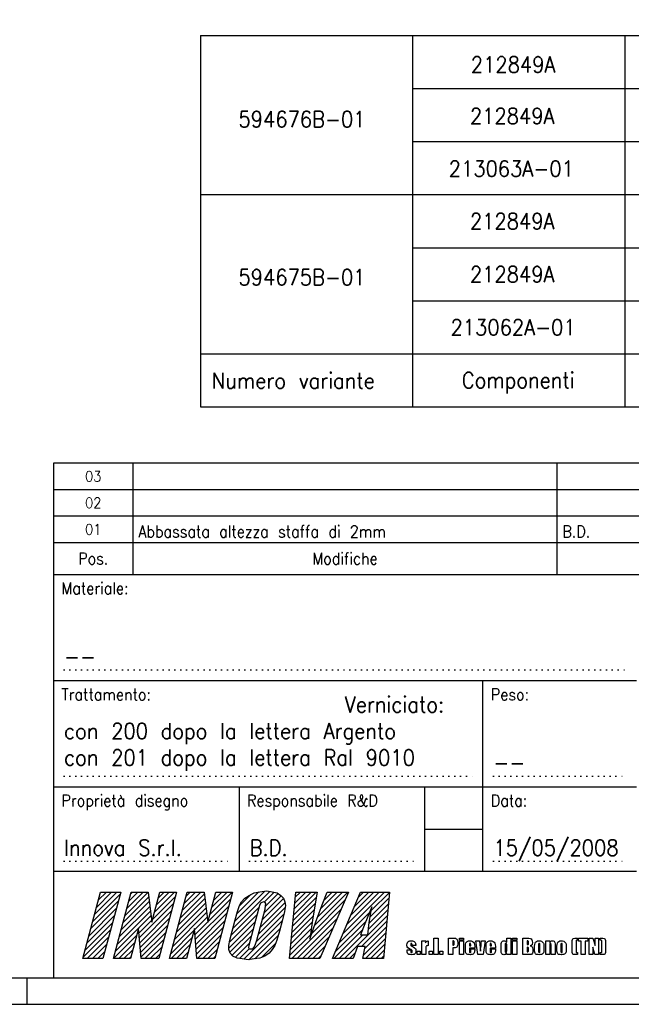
# Model space of a CAD drawing. Header units: inches. Extents: x -4442 to -4022, y 3196 to 3493.
# Tile 3 of 5: x -4234 to -4118, y 3196 to 3382. Entities that reach past the tile are written whole.
import ezdxf

# ---------------------------------------------------------------- set-up
doc = ezdxf.new("R2010")
doc.units = ezdxf.units.IN
doc.linetypes.add('DOTTED', pattern=[1, 0, -1])
doc.layers.get('0').update_dxf_attribs({"linetype": 'CONTINUOUS'})
doc.layers.add('1', color=7, linetype='CONTINUOUS')
doc.styles.add('CONVERTER_11', font='txt.shx', dxfattribs={"width": 0.9})
pattern_1 = [(45, (0, 0), (-0.49497475, 0.49497475), [])]

# ---------------------------------------------------------------- blocks, each defined once
blk = doc.blocks.new('*D29')
at = {"layer": '1', "color": 2, "linetype": 'Continuous'}
for p, q in [((-8487.9, 6744.18), (-8487.9, 6782.3)), ((-8487.52, 6731.4), (-8487.52, 6782.3)), ((-8501.9, 6778.3), (-8487.9, 6778.3)), ((-8487.9, 6778.3), (-8487.52, 6778.3)), ((-8487.52, 6778.3), (-8465.49, 6778.3))]:
    blk.add_line(p, q, dxfattribs=at)
at = {"layer": '1', "color": 2}
for points in [[(-8494.9, 6777.38), (-8494.9, 6779.22), (-8487.9, 6778.3)], [(-8480.52, 6779.22), (-8480.52, 6777.38), (-8487.52, 6778.3)]]:
    blk.add_solid(points, dxfattribs=at)
at = {"layer": '1', "color": 7, "insert": (-8478.26, 6782.3), "char_height": 7, "attachment_point": 7, "rotation": 0.0001, "style": 'CONVERTER_11'}
blk.add_mtext('0.4', dxfattribs=at)
blk = doc.blocks.new('SUPERIORE1', base_point=(-8536.953, 6647.705))
at = {"layer": '1'}
blk.add_blockref('*D29', (0, 0), dxfattribs=at)
blk = doc.blocks.new('TABELLA', base_point=(-4119.56, 3333.62))
at = {"layer": '1', "color": 7, "linetype": 'Continuous'}
for p, q in [((-4199.56, 3378.62), (-4199.56, 3368.62)), ((-4199.56, 3378.62), (-4159.56, 3378.62)), ((-4159.56, 3378.62), (-4119.56, 3378.62)), ((-4159.56, 3378.62), (-4159.56, 3368.62)), ((-4119.56, 3378.62), (-4079.56, 3378.62)), ((-4119.56, 3378.62), (-4119.56, 3308.62)), ((-4199.56, 3368.62), (-4199.56, 3358.62)), ((-4159.56, 3368.62), (-4159.56, 3348.62)), ((-4159.56, 3368.62), (-4079.56, 3368.62)), ((-4199.56, 3358.62), (-4199.56, 3348.62)), ((-4159.56, 3358.62), (-4119.56, 3358.62)), ((-4159.56, 3358.62), (-4119.56, 3358.62)), ((-4119.56, 3358.62), (-4079.56, 3358.62)), ((-4119.56, 3358.62), (-4079.56, 3358.62)), ((-4199.56, 3348.62), (-4199.56, 3338.62)), ((-4199.56, 3348.62), (-4039.56, 3348.62)), ((-4159.56, 3348.62), (-4159.56, 3338.62)), ((-4199.56, 3338.62), (-4199.56, 3328.62)), ((-4159.56, 3338.62), (-4119.56, 3338.62)), ((-4159.56, 3338.62), (-4159.56, 3308.62)), ((-4119.56, 3338.62), (-4079.56, 3338.62)), ((-4199.56, 3328.62), (-4199.56, 3318.62)), ((-4159.56, 3328.62), (-4159.56, 3308.62)), ((-4159.56, 3328.62), (-4079.56, 3328.62)), ((-4199.56, 3318.62), (-4199.56, 3308.62)), ((-4199.56, 3318.62), (-4039.56, 3318.62)), ((-4199.56, 3308.62), (-4159.56, 3308.62)), ((-4159.56, 3308.62), (-4119.56, 3308.62)), ((-4119.56, 3308.62), (-4079.56, 3308.62))]:
    blk.add_line(p, q, dxfattribs=at)
at = {"layer": '1', "color": 1, "style": 'CONVERTER_11', "width": 0.9}
for s, p in [('212849A', (-4148.58, 3371.64)), ('594676B-01', (-4192.41, 3361.34)), ('212849A', (-4148.75, 3361.95)), ('213063A-01', (-4152.75, 3352.02)), ('212849A', (-4148.75, 3342.12)), ('594675B-01', (-4192.41, 3331.56)), ('212849A', (-4148.75, 3332.12)), ('213062A-01', (-4152.41, 3322.12)), ('Numero variante', (-4197.45, 3312.06)), ('Componenti', (-4150.28, 3312.15))]:
    blk.add_text(s, height=3, dxfattribs=at).set_placement(p)
blk = doc.blocks.new('CARTIGLIO_A3', base_point=(-2221.15, 1746.52))
at = {"layer": '1', "linetype": 'Continuous'}
h = blk.add_hatch(dxfattribs=at)
h.set_pattern_fill('_USER', color=1, scale=0.7, angle=45, pattern_type=0)
h.set_pattern_definition(pattern_1)
h.paths.add_polyline_path([(-4214.64, 3217.18), (-4217.99, 3204.66), (-4221.81, 3204.66), (-4218.46, 3217.18)])
h = blk.add_hatch(dxfattribs=at)
h.set_pattern_fill('_USER', color=1, scale=0.7, angle=45, pattern_type=0)
h.set_pattern_definition(pattern_1)
h.paths.add_polyline_path([(-4209.45, 3217.18), (-4208.78, 3211.54), (-4207.27, 3217.18), (-4204.08, 3217.18), (-4207.44, 3204.66), (-4210.8, 3204.66), (-4211.29, 3210.3), (-4212.8, 3204.66), (-4215.99, 3204.66), (-4212.63, 3217.18)])
h = blk.add_hatch(dxfattribs=at)
h.set_pattern_fill('_USER', color=1, scale=0.7, angle=45, pattern_type=0)
h.set_pattern_definition(pattern_1)
h.paths.add_polyline_path([(-4198.89, 3217.18), (-4198.22, 3211.54), (-4196.71, 3217.18), (-4193.53, 3217.18), (-4196.88, 3204.66), (-4200.25, 3204.66), (-4200.74, 3210.3), (-4202.25, 3204.66), (-4205.43, 3204.66), (-4202.08, 3217.18)])
h = blk.add_hatch(dxfattribs=at)
h.set_pattern_fill('_USER', color=1, scale=0.7, angle=45, pattern_type=0)
h.set_pattern_definition(pattern_1)
h.paths.add_polyline_path([(-4192.59, 3213.55), (-4192.21, 3214.63), (-4191.84, 3215.33), (-4191.2, 3216.02), (-4190.42, 3216.56), (-4189.47, 3217.03), (-4188.41, 3217.26), (-4187.09, 3217.41), (-4186.04, 3217.26), (-4185.1, 3217.03), (-4184.41, 3216.56), (-4183.92, 3216.02), (-4183.65, 3215.33), (-4183.56, 3214.63), (-4183.76, 3213.55), (-4184.11, 3211.93), (-4184.66, 3209.84), (-4185.21, 3208.14), (-4185.57, 3207.13), (-4186.05, 3206.36), (-4186.6, 3205.66), (-4187.47, 3205.12), (-4188.4, 3204.74), (-4189.44, 3204.58), (-4190.57, 3204.43), (-4191.71, 3204.58), (-4192.67, 3204.74), (-4193.48, 3205.12), (-4193.97, 3205.66), (-4194.24, 3206.36), (-4194.22, 3207.13), (-4194.04, 3208.14), (-4193.58, 3209.84), (-4193.02, 3211.93)])
h.paths.add_polyline_path([(-4187.39, 3213.94), (-4187.29, 3214.63), (-4187.28, 3215.02), (-4187.4, 3215.25), (-4187.65, 3215.33), (-4188.04, 3215.25), (-4188.26, 3215.09), (-4188.48, 3214.63), (-4188.66, 3213.94), (-4190.24, 3208.06), (-4190.48, 3207.13), (-4190.5, 3206.75), (-4190.47, 3206.52), (-4190.1, 3206.52), (-4189.74, 3206.52), (-4189.5, 3206.75), (-4189.28, 3207.21), (-4188.94, 3208.14)], flags=16)
h = blk.add_hatch(dxfattribs=at)
h.set_pattern_fill('_USER', color=1, scale=0.7, angle=45, pattern_type=0)
h.set_pattern_definition(pattern_1)
h.paths.add_polyline_path([(-4177.6, 3217.18), (-4178.36, 3212.31), (-4178.98, 3208.29), (-4177.78, 3211.77), (-4176.61, 3214.79), (-4175.69, 3217.18), (-4171.69, 3217.18), (-4177.04, 3204.66), (-4182.78, 3204.66), (-4181.6, 3217.18)])
h = blk.add_hatch(dxfattribs=at)
h.set_pattern_fill('_USER', color=1, scale=0.7, angle=45, pattern_type=0)
h.set_pattern_definition(pattern_1)
h.paths.add_polyline_path([(-4169.41, 3217.18), (-4163.95, 3217.18), (-4165.03, 3204.66), (-4168.94, 3204.66), (-4168.53, 3206.9), (-4169.98, 3206.9), (-4170.76, 3204.66), (-4174.68, 3204.66)])
h.paths.add_polyline_path([(-4168.02, 3209.14), (-4167.76, 3211.46), (-4167.25, 3214.4), (-4168.55, 3211.23), (-4169.38, 3209.14)], flags=16)
at = {"layer": '1', "color": 7, "linetype": 'Continuous'}
for p, q in [((-4227.31, 3298.04), (-4227.31, 3201.04)), ((-4027.31, 3298.04), (-4227.31, 3298.04)), ((-4227.31, 3277.04), (-4027.31, 3277.04)), ((-4227.31, 3257.04), (-4117.31, 3257.04)), ((-4146.31, 3231.04), (-4146.31, 3257.04)), ((-4227.31, 3237.04), (-4117.31, 3237.04)), ((-4192.31, 3237.04), (-4192.31, 3221.04)), ((-4157.31, 3237.04), (-4157.31, 3231.04)), ((-4157.31, 3231.04), (-4157.31, 3221.04)), ((-4146.31, 3221.04), (-4146.31, 3231.04)), ((-4157.31, 3229.04), (-4146.31, 3229.04)), ((-4117.31, 3221.04), (-4227.31, 3221.04)), ((-4437.31, 3201.04), (-4232.31, 3201.04)), ((-4232.31, 3201.04), (-4227.31, 3201.04)), ((-4227.31, 3201.04), (-4027.31, 3201.04))]:
    blk.add_line(p, q, dxfattribs=at)
at = {"layer": '1', "color": 1, "linetype": 'Continuous'}
for p, q in [((-4212.31, 3277.04), (-4212.31, 3298.04)), ((-4132.31, 3277.04), (-4132.31, 3298.04)), ((-4227.31, 3293.04), (-4027.31, 3293.04)), ((-4027.31, 3288.04), (-4227.31, 3288.04)), ((-4227.31, 3283.04), (-4027.31, 3283.04)), ((-4221.81, 3204.66), (-4218.46, 3217.18)), ((-4218.46, 3217.18), (-4214.64, 3217.18)), ((-4214.64, 3217.18), (-4217.99, 3204.66)), ((-4215.99, 3204.66), (-4212.63, 3217.18)), ((-4212.63, 3217.18), (-4209.45, 3217.18)), ((-4209.45, 3217.18), (-4208.78, 3211.54)), ((-4208.78, 3211.54), (-4207.27, 3217.18)), ((-4204.08, 3217.18), (-4207.44, 3204.66)), ((-4207.27, 3217.18), (-4204.08, 3217.18)), ((-4205.43, 3204.66), (-4202.08, 3217.18)), ((-4202.08, 3217.18), (-4198.89, 3217.18)), ((-4198.89, 3217.18), (-4198.22, 3211.54)), ((-4198.22, 3211.54), (-4196.71, 3217.18)), ((-4193.53, 3217.18), (-4196.88, 3204.66)), ((-4196.71, 3217.18), (-4193.53, 3217.18)), ((-4191.84, 3215.33), (-4191.2, 3216.02)), ((-4191.2, 3216.02), (-4190.42, 3216.56)), ((-4190.42, 3216.56), (-4189.47, 3217.03)), ((-4189.47, 3217.03), (-4188.41, 3217.26)), ((-4188.41, 3217.26), (-4187.09, 3217.41)), ((-4187.09, 3217.41), (-4186.04, 3217.26)), ((-4186.04, 3217.26), (-4185.1, 3217.03)), ((-4185.1, 3217.03), (-4184.41, 3216.56)), ((-4184.41, 3216.56), (-4183.92, 3216.02)), ((-4183.92, 3216.02), (-4183.65, 3215.33)), ((-4182.78, 3204.66), (-4181.6, 3217.18)), ((-4181.6, 3217.18), (-4177.6, 3217.18)), ((-4177.6, 3217.18), (-4178.36, 3212.31)), ((-4171.69, 3217.18), (-4177.04, 3204.66)), ((-4176.61, 3214.79), (-4175.69, 3217.18)), ((-4175.69, 3217.18), (-4171.69, 3217.18)), ((-4174.68, 3204.66), (-4169.41, 3217.18)), ((-4169.41, 3217.18), (-4163.95, 3217.18)), ((-4163.95, 3217.18), (-4165.03, 3204.66)), ((-4192.59, 3213.55), (-4192.21, 3214.63)), ((-4192.21, 3214.63), (-4191.84, 3215.33)), ((-4188.66, 3213.94), (-4190.24, 3208.06)), ((-4188.94, 3208.14), (-4187.39, 3213.94)), ((-4188.48, 3214.63), (-4188.66, 3213.94)), ((-4188.26, 3215.09), (-4188.48, 3214.63)), ((-4188.04, 3215.25), (-4188.26, 3215.09)), ((-4187.65, 3215.33), (-4188.04, 3215.25)), ((-4187.4, 3215.25), (-4187.65, 3215.33)), ((-4187.28, 3215.02), (-4187.4, 3215.25)), ((-4187.39, 3213.94), (-4187.29, 3214.63)), ((-4187.29, 3214.63), (-4187.28, 3215.02)), ((-4183.56, 3214.63), (-4183.76, 3213.55)), ((-4183.65, 3215.33), (-4183.56, 3214.63)), ((-4177.78, 3211.77), (-4176.61, 3214.79)), ((-4167.25, 3214.4), (-4168.55, 3211.23)), ((-4167.76, 3211.46), (-4167.25, 3214.4)), ((-4193.02, 3211.93), (-4192.59, 3213.55)), ((-4183.76, 3213.55), (-4184.11, 3211.93)), ((-4178.36, 3212.31), (-4178.98, 3208.29)), ((-4211.29, 3210.3), (-4212.8, 3204.66)), ((-4210.8, 3204.66), (-4211.29, 3210.3)), ((-4200.74, 3210.3), (-4202.25, 3204.66)), ((-4200.25, 3204.66), (-4200.74, 3210.3)), ((-4193.58, 3209.84), (-4193.02, 3211.93)), ((-4184.11, 3211.93), (-4184.66, 3209.84)), ((-4178.98, 3208.29), (-4177.78, 3211.77)), ((-4168.55, 3211.23), (-4169.38, 3209.14)), ((-4168.02, 3209.14), (-4167.76, 3211.46)), ((-4194.04, 3208.14), (-4193.58, 3209.84)), ((-4184.66, 3209.84), (-4185.21, 3208.14)), ((-4169.38, 3209.14), (-4168.02, 3209.14)), ((-4155.54, 3205.4), (-4155.54, 3208.53)), ((-4155.54, 3208.53), (-4154.75, 3208.53)), ((-4154.75, 3208.53), (-4154.75, 3205.4)), ((-4152.78, 3208.53), (-4151.98, 3208.53)), ((-4152.78, 3205.4), (-4152.78, 3208.53)), ((-4151.98, 3208.53), (-4151.7, 3208.51)), ((-4151.7, 3208.51), (-4151.49, 3208.47)), ((-4151.49, 3208.47), (-4151.34, 3208.39)), ((-4151.34, 3208.39), (-4151.22, 3208.31)), ((-4151.22, 3208.31), (-4151.15, 3208.2)), ((-4150.75, 3208.12), (-4150.75, 3208.53)), ((-4150.75, 3208.53), (-4149.95, 3208.53)), ((-4149.95, 3208.53), (-4149.95, 3208.12)), ((-4141.82, 3207.77), (-4141.82, 3208.53)), ((-4141.82, 3208.53), (-4141.06, 3208.53)), ((-4141.06, 3208.53), (-4141.06, 3205.4)), ((-4140.7, 3208.12), (-4140.7, 3208.53)), ((-4140.7, 3208.53), (-4139.9, 3208.53)), ((-4139.9, 3208.53), (-4139.9, 3208.12)), ((-4138.75, 3208.53), (-4137.95, 3208.53)), ((-4138.75, 3205.4), (-4138.75, 3208.53)), ((-4137.95, 3208.53), (-4137.65, 3208.51)), ((-4137.65, 3208.51), (-4137.4, 3208.45)), ((-4137.4, 3208.45), (-4137.23, 3208.35)), ((-4137.23, 3208.35), (-4137.08, 3208.2)), ((-4129.4, 3208.26), (-4129.33, 3208.37)), ((-4129.33, 3208.37), (-4129.19, 3208.45)), ((-4129.19, 3208.45), (-4128.99, 3208.51)), ((-4128.99, 3208.51), (-4128.68, 3208.53)), ((-4128.68, 3208.53), (-4128.44, 3208.53)), ((-4128.44, 3208.53), (-4128.44, 3208.12)), ((-4128.26, 3207.91), (-4128.26, 3208.53)), ((-4128.26, 3208.53), (-4126.5, 3208.53)), ((-4126.5, 3208.53), (-4126.5, 3207.91)), ((-4126.26, 3205.4), (-4126.26, 3208.53)), ((-4126.26, 3208.53), (-4125.59, 3208.53)), ((-4125.59, 3208.53), (-4125.14, 3207.12)), ((-4125.14, 3207.12), (-4125.14, 3208.53)), ((-4125.14, 3208.53), (-4124.47, 3208.53)), ((-4124.47, 3208.53), (-4124.47, 3205.4)), ((-4124.17, 3208.53), (-4123.94, 3208.53)), ((-4124.17, 3208.12), (-4124.17, 3208.53)), ((-4123.94, 3208.53), (-4123.66, 3208.51)), ((-4123.66, 3208.51), (-4123.45, 3208.45)), ((-4123.45, 3208.45), (-4123.32, 3208.37)), ((-4123.32, 3208.37), (-4123.22, 3208.26)), ((-4194.24, 3206.36), (-4194.22, 3207.13)), ((-4194.22, 3207.13), (-4194.04, 3208.14)), ((-4190.48, 3207.13), (-4190.5, 3206.75)), ((-4190.5, 3206.75), (-4190.47, 3206.52)), ((-4190.24, 3208.06), (-4190.48, 3207.13)), ((-4190.47, 3206.52), (-4190.1, 3206.52)), ((-4190.1, 3206.52), (-4189.74, 3206.52)), ((-4189.74, 3206.52), (-4189.5, 3206.75)), ((-4189.5, 3206.75), (-4189.28, 3207.21)), ((-4189.28, 3207.21), (-4188.94, 3208.14)), ((-4185.57, 3207.13), (-4186.05, 3206.36)), ((-4185.21, 3208.14), (-4185.57, 3207.13)), ((-4169.98, 3206.9), (-4170.76, 3204.66)), ((-4168.53, 3206.9), (-4169.98, 3206.9)), ((-4168.94, 3204.66), (-4168.53, 3206.9)), ((-4160.63, 3207.25), (-4160.61, 3207.5)), ((-4160.63, 3207.04), (-4160.63, 3207.25)), ((-4160.57, 3206.87), (-4160.63, 3207.04)), ((-4160.61, 3207.5), (-4160.55, 3207.68)), ((-4160.44, 3206.69), (-4160.57, 3206.87)), ((-4160.55, 3207.68), (-4160.45, 3207.81)), ((-4160.45, 3207.81), (-4160.28, 3207.91)), ((-4160.15, 3206.52), (-4160.44, 3206.69)), ((-4160.28, 3207.91), (-4160.08, 3207.97)), ((-4159.83, 3206.34), (-4160.15, 3206.52)), ((-4160.08, 3207.97), (-4159.83, 3208.01)), ((-4159.9, 3207.48), (-4159.92, 3207.43)), ((-4159.92, 3207.43), (-4159.92, 3207.37)), ((-4159.92, 3207.37), (-4159.92, 3207.25)), ((-4159.92, 3207.25), (-4159.92, 3207.19)), ((-4159.92, 3207.19), (-4159.9, 3207.12)), ((-4159.87, 3207.52), (-4159.9, 3207.48)), ((-4159.9, 3207.12), (-4159.83, 3207.06)), ((-4159.81, 3207.54), (-4159.87, 3207.52)), ((-4159.83, 3208.01), (-4159.6, 3207.99)), ((-4159.83, 3207.06), (-4159.7, 3206.98)), ((-4159.75, 3207.52), (-4159.81, 3207.54)), ((-4159.72, 3207.48), (-4159.75, 3207.52)), ((-4159.7, 3207.41), (-4159.72, 3207.48)), ((-4159.68, 3207.27), (-4159.7, 3207.41)), ((-4159.7, 3206.98), (-4159.49, 3206.88)), ((-4159.68, 3207.14), (-4159.68, 3207.27)), ((-4158.99, 3207.14), (-4159.68, 3207.14)), ((-4159.6, 3207.99), (-4159.41, 3207.93)), ((-4159.49, 3206.88), (-4159.22, 3206.71)), ((-4159.41, 3207.93), (-4159.26, 3207.85)), ((-4159.26, 3207.85), (-4159.15, 3207.75)), ((-4159.22, 3206.71), (-4159.05, 3206.58)), ((-4159.15, 3207.75), (-4159.07, 3207.66)), ((-4159.07, 3207.66), (-4159.03, 3207.56)), ((-4159.05, 3206.58), (-4158.98, 3206.38)), ((-4159.03, 3207.56), (-4159.01, 3207.43)), ((-4159.01, 3207.43), (-4158.99, 3207.27)), ((-4158.99, 3207.27), (-4158.99, 3207.14)), ((-4157.84, 3205.4), (-4157.84, 3207.97)), ((-4157.84, 3207.97), (-4157.1, 3207.97)), ((-4157.1, 3207.97), (-4157.12, 3207.6)), ((-4157.12, 3207.6), (-4156.93, 3207.87)), ((-4157.06, 3206.87), (-4157.08, 3206.69)), ((-4157.08, 3206.69), (-4157.08, 3206.4)), ((-4157.02, 3206.96), (-4157.06, 3206.87)), ((-4156.95, 3207.04), (-4157.02, 3206.96)), ((-4156.83, 3207.08), (-4156.95, 3207.04)), ((-4156.93, 3207.87), (-4156.63, 3208.01)), ((-4156.63, 3207.1), (-4156.83, 3207.08)), ((-4156.63, 3208.01), (-4156.63, 3207.1)), ((-4151.98, 3208.01), (-4151.98, 3207.19)), ((-4151.87, 3207.99), (-4151.98, 3208.01)), ((-4151.98, 3207.19), (-4151.96, 3207.19)), ((-4151.77, 3206.67), (-4151.98, 3206.67)), ((-4151.98, 3206.67), (-4151.98, 3205.4)), ((-4151.96, 3207.19), (-4151.92, 3207.19)), ((-4151.92, 3207.19), (-4151.83, 3207.19)), ((-4151.77, 3207.95), (-4151.87, 3207.99)), ((-4151.83, 3207.19), (-4151.77, 3207.23)), ((-4151.73, 3207.85), (-4151.77, 3207.95)), ((-4151.77, 3207.23), (-4151.73, 3207.31)), ((-4151.54, 3206.67), (-4151.77, 3206.67)), ((-4151.72, 3207.73), (-4151.73, 3207.85)), ((-4151.73, 3207.31), (-4151.72, 3207.46)), ((-4151.72, 3207.46), (-4151.72, 3207.73)), ((-4151.35, 3206.73), (-4151.54, 3206.67)), ((-4151.22, 3206.81), (-4151.35, 3206.73)), ((-4151.13, 3206.94), (-4151.22, 3206.81)), ((-4151.15, 3208.2), (-4151.09, 3208.08)), ((-4151.07, 3207.12), (-4151.13, 3206.94)), ((-4151.09, 3208.08), (-4151.07, 3207.91)), ((-4151.07, 3207.91), (-4151.05, 3207.66)), ((-4151.05, 3207.39), (-4151.07, 3207.12)), ((-4151.05, 3207.66), (-4151.05, 3207.39)), ((-4149.95, 3208.12), (-4150.75, 3208.12)), ((-4150.75, 3205.4), (-4150.75, 3207.97)), ((-4150.75, 3207.97), (-4149.95, 3207.97)), ((-4149.95, 3207.97), (-4149.95, 3205.4)), ((-4149.61, 3207.06), (-4149.59, 3207.37)), ((-4149.61, 3206.32), (-4149.61, 3207.06)), ((-4149.59, 3207.37), (-4149.54, 3207.6)), ((-4149.54, 3207.6), (-4149.42, 3207.75)), ((-4149.42, 3207.75), (-4149.25, 3207.89)), ((-4149.25, 3207.89), (-4149.04, 3207.97)), ((-4149.04, 3207.97), (-4148.78, 3208.01)), ((-4148.83, 3207.48), (-4148.85, 3207.39)), ((-4148.85, 3207.39), (-4148.85, 3207.21)), ((-4148.85, 3207.21), (-4148.85, 3207.04)), ((-4148.85, 3207.04), (-4148.61, 3207.04)), ((-4147.85, 3206.63), (-4148.85, 3206.63)), ((-4148.85, 3206.63), (-4148.85, 3206.07)), ((-4148.81, 3207.52), (-4148.83, 3207.48)), ((-4148.74, 3207.54), (-4148.81, 3207.52)), ((-4148.78, 3208.01), (-4148.49, 3207.97)), ((-4148.68, 3207.52), (-4148.74, 3207.54)), ((-4148.64, 3207.48), (-4148.68, 3207.52)), ((-4148.63, 3207.39), (-4148.64, 3207.48)), ((-4148.61, 3207.21), (-4148.63, 3207.39)), ((-4148.61, 3207.04), (-4148.61, 3207.21)), ((-4148.57, 3206.13), (-4148.57, 3206.46)), ((-4148.57, 3206.46), (-4147.85, 3206.46)), ((-4148.49, 3207.97), (-4148.25, 3207.87)), ((-4148.25, 3207.87), (-4148.06, 3207.72)), ((-4148.06, 3207.72), (-4147.94, 3207.54)), ((-4147.94, 3207.54), (-4147.89, 3207.29)), ((-4147.89, 3207.29), (-4147.85, 3206.96)), ((-4147.85, 3206.96), (-4147.85, 3206.63)), ((-4147.85, 3206.46), (-4147.85, 3206.27)), ((-4147.26, 3205.4), (-4147.64, 3207.97)), ((-4147.64, 3207.97), (-4146.96, 3207.97)), ((-4146.96, 3207.97), (-4146.75, 3206.05)), ((-4146.75, 3206.05), (-4146.73, 3206.42)), ((-4146.73, 3206.42), (-4146.65, 3207.08)), ((-4146.65, 3207.08), (-4146.63, 3207.52)), ((-4146.63, 3207.52), (-4146.6, 3207.97)), ((-4146.6, 3207.97), (-4145.9, 3207.97)), ((-4145.9, 3207.97), (-4146.26, 3205.4)), ((-4145.71, 3207.06), (-4145.69, 3207.37)), ((-4145.71, 3206.32), (-4145.71, 3207.06)), ((-4145.69, 3207.37), (-4145.63, 3207.6)), ((-4145.63, 3207.6), (-4145.52, 3207.75)), ((-4145.52, 3207.75), (-4145.35, 3207.89)), ((-4145.35, 3207.89), (-4145.14, 3207.97)), ((-4145.14, 3207.97), (-4144.87, 3208.01)), ((-4144.93, 3207.48), (-4144.95, 3207.39)), ((-4144.95, 3207.39), (-4144.95, 3207.21)), ((-4144.95, 3207.21), (-4144.95, 3207.04)), ((-4144.95, 3207.04), (-4144.7, 3207.04)), ((-4143.94, 3206.63), (-4144.95, 3206.63)), ((-4144.95, 3206.63), (-4144.95, 3206.07)), ((-4144.91, 3207.52), (-4144.93, 3207.48)), ((-4144.83, 3207.54), (-4144.91, 3207.52)), ((-4144.87, 3208.01), (-4144.59, 3207.97)), ((-4144.78, 3207.52), (-4144.83, 3207.54)), ((-4144.74, 3207.48), (-4144.78, 3207.52)), ((-4144.72, 3207.39), (-4144.74, 3207.48)), ((-4144.7, 3207.21), (-4144.72, 3207.39)), ((-4144.7, 3207.04), (-4144.7, 3207.21)), ((-4144.66, 3206.13), (-4144.66, 3206.46)), ((-4144.66, 3206.46), (-4143.94, 3206.46)), ((-4144.59, 3207.97), (-4144.34, 3207.87)), ((-4144.34, 3207.87), (-4144.15, 3207.72)), ((-4144.15, 3207.72), (-4144.04, 3207.54)), ((-4144.04, 3207.54), (-4143.98, 3207.29)), ((-4143.98, 3207.29), (-4143.94, 3206.96)), ((-4143.94, 3206.96), (-4143.94, 3206.63)), ((-4143.94, 3206.46), (-4143.94, 3206.27)), ((-4142.84, 3207.5), (-4142.81, 3207.68)), ((-4142.84, 3207.27), (-4142.84, 3207.5)), ((-4142.84, 3206.07), (-4142.84, 3207.27)), ((-4142.81, 3207.68), (-4142.75, 3207.79)), ((-4142.75, 3207.79), (-4142.63, 3207.91)), ((-4142.63, 3207.91), (-4142.5, 3207.97)), ((-4142.5, 3207.97), (-4142.31, 3208.01)), ((-4142.31, 3208.01), (-4142.2, 3207.99)), ((-4142.2, 3207.99), (-4142.07, 3207.95)), ((-4142.07, 3207.48), (-4142.08, 3207.41)), ((-4142.08, 3207.41), (-4142.08, 3207.29)), ((-4142.08, 3207.29), (-4142.08, 3206.05)), ((-4142.07, 3207.95), (-4141.95, 3207.87)), ((-4142.05, 3207.52), (-4142.07, 3207.48)), ((-4141.97, 3207.54), (-4142.05, 3207.52)), ((-4141.9, 3207.52), (-4141.97, 3207.54)), ((-4141.95, 3207.87), (-4141.82, 3207.77)), ((-4141.86, 3207.48), (-4141.9, 3207.52)), ((-4141.84, 3207.41), (-4141.86, 3207.48)), ((-4141.82, 3207.29), (-4141.84, 3207.41)), ((-4141.82, 3206.13), (-4141.82, 3207.29)), ((-4139.9, 3208.12), (-4140.7, 3208.12)), ((-4140.7, 3205.4), (-4140.7, 3207.97)), ((-4140.7, 3207.97), (-4139.9, 3207.97)), ((-4139.9, 3207.97), (-4139.9, 3205.4)), ((-4137.95, 3208.01), (-4137.95, 3207.29)), ((-4137.86, 3207.99), (-4137.95, 3208.01)), ((-4137.95, 3207.29), (-4137.91, 3207.29)), ((-4137.95, 3206.81), (-4137.95, 3205.92)), ((-4137.82, 3206.77), (-4137.95, 3206.81)), ((-4137.91, 3207.29), (-4137.88, 3207.29)), ((-4137.88, 3207.29), (-4137.78, 3207.29)), ((-4137.8, 3207.97), (-4137.86, 3207.99)), ((-4137.74, 3206.75), (-4137.82, 3206.77)), ((-4137.76, 3207.95), (-4137.8, 3207.97)), ((-4137.78, 3207.29), (-4137.72, 3207.35)), ((-4137.72, 3207.89), (-4137.76, 3207.95)), ((-4137.71, 3206.65), (-4137.74, 3206.75)), ((-4137.71, 3207.81), (-4137.72, 3207.89)), ((-4137.72, 3207.35), (-4137.71, 3207.46)), ((-4137.69, 3207.7), (-4137.71, 3207.81)), ((-4137.71, 3207.46), (-4137.69, 3207.7)), ((-4137.69, 3206.5), (-4137.71, 3206.65)), ((-4137.69, 3206.21), (-4137.69, 3206.5)), ((-4137.17, 3207.14), (-4137.36, 3207.08)), ((-4137.36, 3207.08), (-4137.16, 3206.98)), ((-4137.04, 3207.23), (-4137.17, 3207.14)), ((-4137.16, 3206.98), (-4137, 3206.87)), ((-4137.08, 3208.2), (-4136.99, 3207.97)), ((-4136.99, 3207.39), (-4137.04, 3207.23)), ((-4137, 3206.87), (-4136.93, 3206.67)), ((-4136.99, 3207.97), (-4136.95, 3207.62)), ((-4136.95, 3207.62), (-4136.99, 3207.39)), ((-4136.93, 3206.67), (-4136.89, 3206.42)), ((-4136.89, 3206.42), (-4136.89, 3206.13)), ((-4136.55, 3207), (-4136.53, 3207.31)), ((-4136.55, 3206.34), (-4136.55, 3207)), ((-4136.53, 3207.31), (-4136.47, 3207.54)), ((-4136.47, 3207.54), (-4136.38, 3207.72)), ((-4136.38, 3207.72), (-4136.21, 3207.87)), ((-4136.21, 3207.87), (-4136, 3207.97)), ((-4136, 3207.97), (-4135.7, 3208.01)), ((-4135.77, 3207.48), (-4135.79, 3207.39)), ((-4135.79, 3207.39), (-4135.79, 3207.23)), ((-4135.79, 3207.23), (-4135.79, 3206.09)), ((-4135.75, 3207.52), (-4135.77, 3207.48)), ((-4135.68, 3207.54), (-4135.75, 3207.52)), ((-4135.7, 3208.01), (-4135.47, 3207.97)), ((-4135.62, 3207.52), (-4135.68, 3207.54)), ((-4135.58, 3207.48), (-4135.62, 3207.52)), ((-4135.56, 3207.39), (-4135.58, 3207.48)), ((-4135.54, 3207.23), (-4135.56, 3207.39)), ((-4135.54, 3206.07), (-4135.54, 3207.23)), ((-4135.47, 3207.97), (-4135.26, 3207.91)), ((-4135.26, 3207.91), (-4135.11, 3207.81)), ((-4135.11, 3207.81), (-4134.98, 3207.7)), ((-4134.98, 3207.7), (-4134.88, 3207.56)), ((-4134.88, 3207.56), (-4134.82, 3207.44)), ((-4134.82, 3207.44), (-4134.81, 3207.29)), ((-4134.81, 3207.29), (-4134.79, 3207.06)), ((-4134.79, 3206.42), (-4134.81, 3206.11)), ((-4134.79, 3207.06), (-4134.79, 3206.42)), ((-4134.45, 3205.4), (-4134.45, 3207.97)), ((-4134.45, 3207.97), (-4133.67, 3207.97)), ((-4133.67, 3207.97), (-4133.69, 3207.7)), ((-4133.69, 3207.7), (-4133.61, 3207.83)), ((-4133.67, 3207.46), (-4133.69, 3207.35)), ((-4133.69, 3207.35), (-4133.69, 3207.12)), ((-4133.69, 3207.12), (-4133.69, 3205.4)), ((-4133.65, 3207.52), (-4133.67, 3207.46)), ((-4133.57, 3207.54), (-4133.65, 3207.52)), ((-4133.61, 3207.83), (-4133.5, 3207.93)), ((-4133.5, 3207.52), (-4133.57, 3207.54)), ((-4133.5, 3207.93), (-4133.36, 3207.99)), ((-4133.46, 3207.48), (-4133.5, 3207.52)), ((-4133.46, 3207.37), (-4133.46, 3207.48)), ((-4133.44, 3207.16), (-4133.46, 3207.37)), ((-4133.44, 3205.4), (-4133.44, 3207.16)), ((-4133.36, 3207.99), (-4133.21, 3208.01)), ((-4133.21, 3208.01), (-4133.04, 3207.97)), ((-4133.04, 3207.97), (-4132.89, 3207.91)), ((-4132.89, 3207.91), (-4132.8, 3207.79)), ((-4132.8, 3207.79), (-4132.72, 3207.66)), ((-4132.72, 3207.66), (-4132.7, 3207.46)), ((-4132.7, 3207.46), (-4132.68, 3207.17)), ((-4132.68, 3207.17), (-4132.68, 3205.4)), ((-4132.34, 3207), (-4132.32, 3207.31)), ((-4132.34, 3206.34), (-4132.34, 3207)), ((-4132.32, 3207.31), (-4132.26, 3207.54)), ((-4132.26, 3207.54), (-4132.17, 3207.72)), ((-4132.17, 3207.72), (-4132, 3207.87)), ((-4132, 3207.87), (-4131.79, 3207.97)), ((-4131.79, 3207.97), (-4131.49, 3208.01)), ((-4131.56, 3207.48), (-4131.58, 3207.39)), ((-4131.58, 3207.39), (-4131.58, 3207.23)), ((-4131.58, 3207.23), (-4131.58, 3206.09)), ((-4131.54, 3207.52), (-4131.56, 3207.48)), ((-4131.47, 3207.54), (-4131.54, 3207.52)), ((-4131.49, 3208.01), (-4131.26, 3207.97)), ((-4131.41, 3207.52), (-4131.47, 3207.54)), ((-4131.37, 3207.48), (-4131.41, 3207.52)), ((-4131.35, 3207.39), (-4131.37, 3207.48)), ((-4131.34, 3207.23), (-4131.35, 3207.39)), ((-4131.34, 3206.07), (-4131.34, 3207.23)), ((-4131.26, 3207.97), (-4131.05, 3207.91)), ((-4131.05, 3207.91), (-4130.9, 3207.81)), ((-4130.9, 3207.81), (-4130.77, 3207.7)), ((-4130.77, 3207.7), (-4130.67, 3207.56)), ((-4130.67, 3207.56), (-4130.62, 3207.44)), ((-4130.62, 3207.44), (-4130.6, 3207.29)), ((-4130.6, 3207.29), (-4130.58, 3207.06)), ((-4130.58, 3206.42), (-4130.6, 3206.11)), ((-4130.58, 3207.06), (-4130.58, 3206.42)), ((-4129.44, 3208.06), (-4129.4, 3208.26)), ((-4129.44, 3207.75), (-4129.44, 3208.06)), ((-4129.44, 3206.15), (-4129.44, 3207.75)), ((-4128.72, 3208.02), (-4128.74, 3207.93)), ((-4128.74, 3207.93), (-4128.74, 3207.75)), ((-4128.74, 3207.75), (-4128.74, 3206.15)), ((-4128.7, 3208.06), (-4128.72, 3208.02)), ((-4128.66, 3208.1), (-4128.7, 3208.06)), ((-4128.59, 3208.1), (-4128.66, 3208.1)), ((-4128.44, 3208.12), (-4128.59, 3208.1)), ((-4127.79, 3207.91), (-4128.26, 3207.91)), ((-4127.79, 3205.4), (-4127.79, 3207.91)), ((-4126.5, 3207.91), (-4126.99, 3207.91)), ((-4126.99, 3207.91), (-4126.99, 3205.4)), ((-4125.17, 3205.4), (-4125.59, 3206.81)), ((-4125.59, 3206.81), (-4125.59, 3205.4)), ((-4124.06, 3208.1), (-4124.17, 3208.12)), ((-4123.98, 3208.1), (-4124.06, 3208.1)), ((-4123.94, 3208.06), (-4123.98, 3208.1)), ((-4123.9, 3208.02), (-4123.94, 3208.06)), ((-4123.89, 3207.93), (-4123.9, 3208.02)), ((-4123.87, 3207.75), (-4123.89, 3207.93)), ((-4123.87, 3206.15), (-4123.87, 3207.75)), ((-4123.22, 3208.26), (-4123.18, 3208.06)), ((-4123.18, 3208.06), (-4123.17, 3207.75)), ((-4123.17, 3207.75), (-4123.17, 3206.15)), ((-4217.99, 3204.66), (-4221.81, 3204.66)), ((-4212.8, 3204.66), (-4215.99, 3204.66)), ((-4207.44, 3204.66), (-4210.8, 3204.66)), ((-4202.25, 3204.66), (-4205.43, 3204.66)), ((-4196.88, 3204.66), (-4200.25, 3204.66)), ((-4193.97, 3205.66), (-4194.24, 3206.36)), ((-4193.48, 3205.12), (-4193.97, 3205.66)), ((-4192.67, 3204.74), (-4193.48, 3205.12)), ((-4191.71, 3204.58), (-4192.67, 3204.74)), ((-4190.57, 3204.43), (-4191.71, 3204.58)), ((-4189.44, 3204.58), (-4190.57, 3204.43)), ((-4188.4, 3204.74), (-4189.44, 3204.58)), ((-4187.47, 3205.12), (-4188.4, 3204.74)), ((-4186.6, 3205.66), (-4187.47, 3205.12)), ((-4186.05, 3206.36), (-4186.6, 3205.66)), ((-4177.04, 3204.66), (-4182.78, 3204.66)), ((-4170.76, 3204.66), (-4174.68, 3204.66)), ((-4165.03, 3204.66), (-4168.94, 3204.66)), ((-4160.61, 3206.17), (-4160.61, 3206.3)), ((-4160.61, 3206.3), (-4159.92, 3206.3)), ((-4160.59, 3205.88), (-4160.61, 3206.17)), ((-4160.53, 3205.69), (-4160.59, 3205.88)), ((-4160.44, 3205.53), (-4160.53, 3205.69)), ((-4160.25, 3205.44), (-4160.44, 3205.53)), ((-4160.02, 3205.4), (-4160.25, 3205.44)), ((-4159.75, 3205.36), (-4160.02, 3205.4)), ((-4159.92, 3206.3), (-4159.92, 3206.13)), ((-4159.92, 3206.13), (-4159.92, 3205.96)), ((-4159.92, 3205.96), (-4159.9, 3205.88)), ((-4159.9, 3205.88), (-4159.89, 3205.82)), ((-4159.89, 3205.82), (-4159.81, 3205.82)), ((-4159.7, 3206.25), (-4159.83, 3206.34)), ((-4159.81, 3205.82), (-4159.73, 3205.82)), ((-4159.51, 3205.4), (-4159.75, 3205.36)), ((-4159.73, 3205.82), (-4159.68, 3205.86)), ((-4159.66, 3206.17), (-4159.7, 3206.25)), ((-4159.68, 3205.86), (-4159.66, 3205.92)), ((-4159.64, 3206.03), (-4159.66, 3206.17)), ((-4159.66, 3205.92), (-4159.64, 3206.03)), ((-4159.3, 3205.44), (-4159.51, 3205.4)), ((-4159.15, 3205.53), (-4159.3, 3205.44)), ((-4159.03, 3205.67), (-4159.15, 3205.53)), ((-4158.98, 3205.86), (-4159.03, 3205.67)), ((-4158.98, 3206.38), (-4158.94, 3206.15)), ((-4158.94, 3206.15), (-4158.98, 3205.86)), ((-4158.71, 3205.4), (-4158.71, 3206.03)), ((-4158.71, 3206.03), (-4158.12, 3206.03)), ((-4158.12, 3205.4), (-4158.71, 3205.4)), ((-4158.12, 3206.03), (-4158.12, 3205.4)), ((-4157.08, 3205.4), (-4157.84, 3205.4)), ((-4157.08, 3206.4), (-4157.08, 3205.4)), ((-4156.42, 3205.4), (-4156.42, 3206.03)), ((-4156.42, 3206.03), (-4155.83, 3206.03)), ((-4155.83, 3205.4), (-4156.42, 3205.4)), ((-4155.83, 3206.03), (-4155.83, 3205.4)), ((-4154.75, 3205.4), (-4155.54, 3205.4)), ((-4154.45, 3205.4), (-4154.45, 3206.03)), ((-4154.45, 3206.03), (-4153.86, 3206.03)), ((-4153.86, 3205.4), (-4154.45, 3205.4)), ((-4153.86, 3206.03), (-4153.86, 3205.4)), ((-4151.98, 3205.4), (-4152.78, 3205.4)), ((-4149.95, 3205.4), (-4150.75, 3205.4)), ((-4149.61, 3206.05), (-4149.61, 3206.32)), ((-4149.57, 3205.88), (-4149.61, 3206.05)), ((-4149.54, 3205.74), (-4149.57, 3205.88)), ((-4149.44, 3205.61), (-4149.54, 3205.74)), ((-4149.33, 3205.49), (-4149.44, 3205.61)), ((-4149.16, 3205.42), (-4149.33, 3205.49)), ((-4148.97, 3205.4), (-4149.16, 3205.42)), ((-4148.72, 3205.36), (-4148.97, 3205.4)), ((-4148.85, 3206.07), (-4148.85, 3205.94)), ((-4148.85, 3205.94), (-4148.83, 3205.86)), ((-4148.83, 3205.86), (-4148.81, 3205.82)), ((-4148.81, 3205.82), (-4148.74, 3205.82)), ((-4148.74, 3205.82), (-4148.66, 3205.82)), ((-4148.49, 3205.4), (-4148.72, 3205.36)), ((-4148.66, 3205.82), (-4148.61, 3205.88)), ((-4148.61, 3205.88), (-4148.59, 3205.96)), ((-4148.59, 3205.96), (-4148.57, 3206.13)), ((-4148.3, 3205.42), (-4148.49, 3205.4)), ((-4148.15, 3205.49), (-4148.3, 3205.42)), ((-4148.04, 3205.63), (-4148.15, 3205.49)), ((-4147.94, 3205.76), (-4148.04, 3205.63)), ((-4147.89, 3205.9), (-4147.94, 3205.76)), ((-4147.87, 3206.05), (-4147.89, 3205.9)), ((-4147.85, 3206.27), (-4147.87, 3206.05)), ((-4146.26, 3205.4), (-4147.26, 3205.4)), ((-4145.71, 3206.05), (-4145.71, 3206.32)), ((-4145.67, 3205.88), (-4145.71, 3206.05)), ((-4145.63, 3205.74), (-4145.67, 3205.88)), ((-4145.54, 3205.61), (-4145.63, 3205.74)), ((-4145.42, 3205.49), (-4145.54, 3205.61)), ((-4145.25, 3205.42), (-4145.42, 3205.49)), ((-4145.06, 3205.4), (-4145.25, 3205.42)), ((-4144.81, 3205.36), (-4145.06, 3205.4)), ((-4144.95, 3206.07), (-4144.95, 3205.94)), ((-4144.95, 3205.94), (-4144.93, 3205.86)), ((-4144.93, 3205.86), (-4144.91, 3205.82)), ((-4144.91, 3205.82), (-4144.83, 3205.82)), ((-4144.83, 3205.82), (-4144.76, 3205.82)), ((-4144.59, 3205.4), (-4144.81, 3205.36)), ((-4144.76, 3205.82), (-4144.7, 3205.88)), ((-4144.7, 3205.88), (-4144.68, 3205.96)), ((-4144.68, 3205.96), (-4144.66, 3206.13)), ((-4144.4, 3205.42), (-4144.59, 3205.4)), ((-4144.25, 3205.49), (-4144.4, 3205.42)), ((-4144.13, 3205.63), (-4144.25, 3205.49)), ((-4144.04, 3205.76), (-4144.13, 3205.63)), ((-4143.98, 3205.9), (-4144.04, 3205.76)), ((-4143.96, 3206.05), (-4143.98, 3205.9)), ((-4143.94, 3206.27), (-4143.96, 3206.05)), ((-4142.84, 3205.82), (-4142.84, 3206.07)), ((-4142.81, 3205.65), (-4142.84, 3205.82)), ((-4142.75, 3205.53), (-4142.81, 3205.65)), ((-4142.63, 3205.44), (-4142.75, 3205.53)), ((-4142.5, 3205.4), (-4142.63, 3205.44)), ((-4142.33, 3205.36), (-4142.5, 3205.4)), ((-4142.2, 3205.4), (-4142.33, 3205.36)), ((-4142.07, 3205.42), (-4142.2, 3205.4)), ((-4142.08, 3206.05), (-4142.08, 3205.94)), ((-4142.08, 3205.94), (-4142.07, 3205.86)), ((-4142.07, 3205.86), (-4142.05, 3205.82)), ((-4141.95, 3205.47), (-4142.07, 3205.42)), ((-4142.05, 3205.82), (-4141.97, 3205.82)), ((-4141.97, 3205.82), (-4141.9, 3205.82)), ((-4141.82, 3205.59), (-4141.95, 3205.47)), ((-4141.9, 3205.82), (-4141.86, 3205.86)), ((-4141.86, 3205.86), (-4141.84, 3205.96)), ((-4141.84, 3205.96), (-4141.82, 3206.13)), ((-4141.82, 3205.4), (-4141.82, 3205.59)), ((-4141.06, 3205.4), (-4141.82, 3205.4)), ((-4139.9, 3205.4), (-4140.7, 3205.4)), ((-4137.84, 3205.4), (-4138.75, 3205.4)), ((-4137.95, 3205.92), (-4137.82, 3205.92)), ((-4137.44, 3205.4), (-4137.84, 3205.4)), ((-4137.82, 3205.92), (-4137.74, 3205.96)), ((-4137.74, 3205.96), (-4137.71, 3206.03)), ((-4137.71, 3206.03), (-4137.69, 3206.21)), ((-4137.19, 3205.44), (-4137.44, 3205.4)), ((-4137.06, 3205.51), (-4137.19, 3205.44)), ((-4136.97, 3205.65), (-4137.06, 3205.51)), ((-4136.91, 3205.84), (-4136.97, 3205.65)), ((-4136.89, 3206.13), (-4136.91, 3205.84)), ((-4136.55, 3206.05), (-4136.55, 3206.34)), ((-4136.51, 3205.84), (-4136.55, 3206.05)), ((-4136.47, 3205.69), (-4136.51, 3205.84)), ((-4136.38, 3205.57), (-4136.47, 3205.69)), ((-4136.26, 3205.45), (-4136.38, 3205.57)), ((-4136.11, 3205.4), (-4136.26, 3205.45)), ((-4135.92, 3205.4), (-4136.11, 3205.4)), ((-4135.68, 3205.36), (-4135.92, 3205.4)), ((-4135.79, 3206.09), (-4135.79, 3205.94)), ((-4135.79, 3205.94), (-4135.77, 3205.86)), ((-4135.77, 3205.86), (-4135.75, 3205.82)), ((-4135.75, 3205.82), (-4135.68, 3205.82)), ((-4135.68, 3205.82), (-4135.62, 3205.82)), ((-4135.47, 3205.4), (-4135.68, 3205.36)), ((-4135.62, 3205.82), (-4135.58, 3205.86)), ((-4135.58, 3205.86), (-4135.56, 3205.94)), ((-4135.56, 3205.94), (-4135.54, 3206.07)), ((-4135.28, 3205.42), (-4135.47, 3205.4)), ((-4135.11, 3205.49), (-4135.28, 3205.42)), ((-4134.98, 3205.61), (-4135.11, 3205.49)), ((-4134.88, 3205.76), (-4134.98, 3205.61)), ((-4134.82, 3205.92), (-4134.88, 3205.76)), ((-4134.81, 3206.11), (-4134.82, 3205.92)), ((-4133.69, 3205.4), (-4134.45, 3205.4)), ((-4132.68, 3205.4), (-4133.44, 3205.4)), ((-4132.34, 3206.05), (-4132.34, 3206.34)), ((-4132.3, 3205.84), (-4132.34, 3206.05)), ((-4132.26, 3205.69), (-4132.3, 3205.84)), ((-4132.17, 3205.57), (-4132.26, 3205.69)), ((-4132.06, 3205.45), (-4132.17, 3205.57)), ((-4131.9, 3205.4), (-4132.06, 3205.45)), ((-4131.72, 3205.4), (-4131.9, 3205.4)), ((-4131.47, 3205.36), (-4131.72, 3205.4)), ((-4131.58, 3206.09), (-4131.58, 3205.94)), ((-4131.58, 3205.94), (-4131.56, 3205.86)), ((-4131.56, 3205.86), (-4131.54, 3205.82)), ((-4131.54, 3205.82), (-4131.47, 3205.82)), ((-4131.47, 3205.82), (-4131.41, 3205.82)), ((-4131.26, 3205.4), (-4131.47, 3205.36)), ((-4131.41, 3205.82), (-4131.37, 3205.86)), ((-4131.37, 3205.86), (-4131.35, 3205.94)), ((-4131.35, 3205.94), (-4131.34, 3206.07)), ((-4131.07, 3205.42), (-4131.26, 3205.4)), ((-4130.9, 3205.49), (-4131.07, 3205.42)), ((-4130.77, 3205.61), (-4130.9, 3205.49)), ((-4130.67, 3205.76), (-4130.77, 3205.61)), ((-4130.62, 3205.92), (-4130.67, 3205.76)), ((-4130.6, 3206.11), (-4130.62, 3205.92)), ((-4129.44, 3205.82), (-4129.44, 3206.15)), ((-4129.4, 3205.63), (-4129.44, 3205.82)), ((-4129.33, 3205.51), (-4129.4, 3205.63)), ((-4129.19, 3205.45), (-4129.33, 3205.51)), ((-4128.99, 3205.4), (-4129.19, 3205.45)), ((-4128.68, 3205.4), (-4128.99, 3205.4)), ((-4128.74, 3206.15), (-4128.74, 3205.98)), ((-4128.74, 3205.98), (-4128.74, 3205.88)), ((-4128.74, 3205.88), (-4128.72, 3205.82)), ((-4128.72, 3205.82), (-4128.68, 3205.8)), ((-4128.68, 3205.8), (-4128.61, 3205.8)), ((-4128.44, 3205.4), (-4128.68, 3205.4)), ((-4128.61, 3205.8), (-4128.44, 3205.8)), ((-4128.44, 3205.8), (-4128.44, 3205.4)), ((-4126.99, 3205.4), (-4127.79, 3205.4)), ((-4125.59, 3205.4), (-4126.26, 3205.4)), ((-4124.47, 3205.4), (-4125.17, 3205.4)), ((-4124.17, 3205.4), (-4124.17, 3205.8)), ((-4124.17, 3205.8), (-4124.04, 3205.8)), ((-4123.94, 3205.4), (-4124.17, 3205.4)), ((-4124.04, 3205.8), (-4123.96, 3205.8)), ((-4123.96, 3205.8), (-4123.92, 3205.82)), ((-4123.66, 3205.4), (-4123.94, 3205.4)), ((-4123.92, 3205.82), (-4123.89, 3205.88)), ((-4123.89, 3205.98), (-4123.87, 3206.15)), ((-4123.89, 3205.88), (-4123.89, 3205.98)), ((-4123.45, 3205.45), (-4123.66, 3205.4)), ((-4123.32, 3205.51), (-4123.45, 3205.45)), ((-4123.22, 3205.63), (-4123.32, 3205.51)), ((-4123.18, 3205.82), (-4123.22, 3205.63)), ((-4123.17, 3206.15), (-4123.18, 3205.82))]:
    blk.add_line(p, q, dxfattribs=at)
at = {"layer": '1', "color": 1, "linetype": 'DOTTED'}
for p, q in [((-4225.31, 3259.04), (-4119.31, 3259.04)), ((-4225.31, 3239.04), (-4148.31, 3239.04)), ((-4144.31, 3239.04), (-4119.31, 3239.04)), ((-4225.31, 3223.04), (-4194.31, 3223.04)), ((-4190.31, 3223.04), (-4159.31, 3223.04)), ((-4144.31, 3223.04), (-4119.31, 3223.04))]:
    blk.add_line(p, q, dxfattribs=at)
at = {"layer": '1', "color": 2, "linetype": 'Continuous'}
for p, q in [((-4232.31, 3196.04), (-4232.31, 3201.04)), ((-4442.31, 3196.04), (-4232.31, 3196.04)), ((-4232.31, 3196.04), (-4022.31, 3196.04))]:
    blk.add_line(p, q, dxfattribs=at)
at = {"layer": '1'}
blk.add_blockref('TABELLA', (-4119.56, 3333.62), dxfattribs=at)
at = {"layer": '1', "color": 1, "style": 'CONVERTER_11', "width": 0.9}
for s, height, p in [('Abbassata altezza staffa di 2mm', 2.2, (-4211.31, 3284.04)), ('B.D.', 2.2, (-4131.31, 3284.04)), ('--', 3, (-4225.31, 3260.04)), ('--', 3, (-4144.31, 3240.04)), ('Innova S.r.l.', 3, (-4225.31, 3224.04)), ('B.D.', 3, (-4190.31, 3224.04))]:
    blk.add_text(s, height=height, dxfattribs=at).set_placement(p)
at = {"layer": '1', "color": 7, "style": 'CONVERTER_11', "width": 0.9}
blk.add_text('15/05/2008', height=3, dxfattribs=at).set_placement((-4144.31, 3224.04))
at = {"layer": '1', "color": 1, "style": 'CONVERTER_11'}
for s, insert, char_height, attachment_point in [('03', (-4219.81, 3295.54), 2, 5), ('02', (-4219.81, 3290.54), 2, 5), ('01', (-4219.81, 3285.54), 2, 5), ('Pos.', (-4219.81, 3280.04), 2.2, 5), ('Modifiche', (-4172.31, 3280.04), 2.2, 5), ('Materiale:', (-4225.81, 3275.54), 2.2, 1), ('Trattamento:', (-4225.81, 3255.54), 2.2, 1), ('Peso:', (-4144.81, 3255.54), 2.2, 1), ('                      Verniciato:\\Pcon 200 dopo la lettera Argento\\Pcon 201 dopo la lettera Ral 9010', (-4225.31, 3240.04), 3, 7), ('Proprietà disegno', (-4225.81, 3235.54), 2.2, 1), ('Responsabile R&D', (-4190.81, 3235.54), 2.2, 1), ('Data:', (-4144.81, 3235.54), 2.2, 1)]:
    blk.add_mtext(s, dxfattribs=dict(at, insert=insert, char_height=char_height, attachment_point=attachment_point))
blk = doc.blocks.new('1', base_point=(-4232.31, 3344.54))
blk.add_blockref('CARTIGLIO_A3', (-2221.15, 1746.52))
at = {"xscale": 0.5, "yscale": 0.5, "zscale": 0.5}
blk.add_blockref('SUPERIORE1', (-4268.48, 3323.85), dxfattribs=at)
blk = doc.blocks.new('PIEDE_STAFFA__17', base_point=(-15.56, -26.56))
at = {"layer": '1'}
blk.add_blockref('1', (-4232.31, 3344.54), dxfattribs=at)

msp = doc.modelspace()

# ---------------------------------------------------------------- block references
msp.add_blockref('PIEDE_STAFFA__17', (-15.56, -26.56))

doc.saveas('drawing.dxf')
